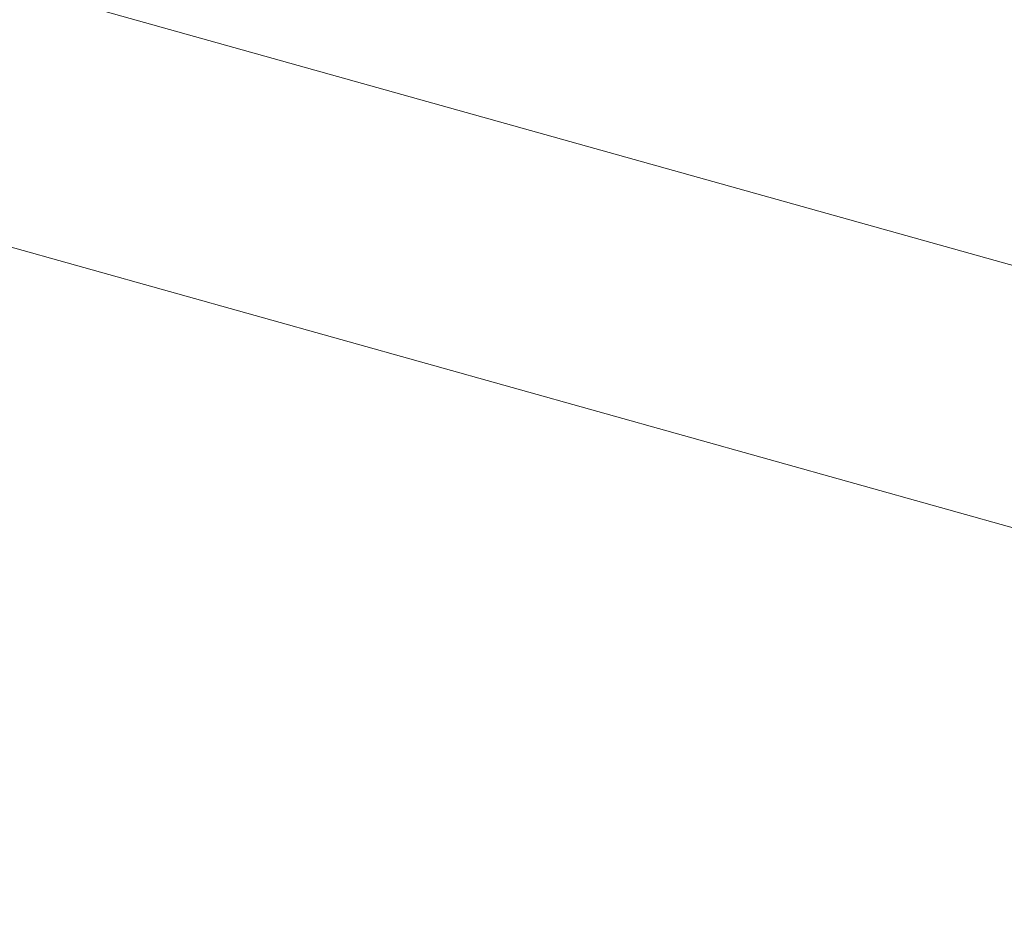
# Model space of a CAD drawing. Header units: metres. Extents: x -5203299 to 2078834, y 245743 to 5816291.
# Tile 45 of 256: x 366324.058 to 366324.642, y 5814084.797 to 5814085.329. Entities that reach past the tile are written whole.
import ezdxf

# ---------------------------------------------------------------- set-up
doc = ezdxf.new("R2010")
doc.units = ezdxf.units.M
doc.header["$LTSCALE"] = 0.5
doc.layers.add('30 -39 Baustelle- Fläche', color=7, linetype='Continuous', lineweight=15)
doc.layers.add('Keine', color=7, linetype='Continuous', lineweight=9)
doc.layers.add('99.04_Ausf Ketziner Str-S-Markierung-Hilfslinien', color=6, linetype='Continuous', lineweight=25, true_color=0xff00ff)

# ---------------------------------------------------------------- blocks, each defined once
blk = doc.blocks.new('_23-07-06_Massenplan_TB_Weiterführende Schule (3D)')
at = {"layer": '99.04_Ausf Ketziner Str-S-Markierung-Hilfslinien', "flags": 128}
blk.add_lwpolyline([(-54.25914, -184.1968), (-129.67642, -159.49642), (-220.34792, -129.80002, 0.015174), (-238.00456, -124.60479), (-239.79263, -124.13712, 0.009438), (-254.46345, -120.59447), (-254.46345, -120.59447, -0.009438), (-269.14822, -117.04845), (-269.14822, -117.04845), (-274.70369, -115.59544)], format="xyb", dxfattribs=at)
blk = doc.blocks.new('Gruppe-12208')
at = {"layer": 'Keine', "color": 7, "flags": 128}
blk.add_lwpolyline([(-271.21406, -118.50024), (-270.89679, -117.36728, -0.414214), (-270.77543, -117.29902), (-257.87847, -120.91069, -0.414214), (-257.81021, -121.03205), (-258.12748, -122.16501), (-258.44476, -123.29796, -0.414214), (-258.56612, -123.36622), (-271.46307, -119.75456, -0.414214), (-271.53133, -119.6332), (-271.21406, -118.50024)], format="xyb", dxfattribs=at)
blk.add_lwpolyline([(-258.73046, -123.16476), (-271.06296, -119.71117)], dxfattribs=at)
blk = doc.blocks.new('Gruppe-12226')
at = {"layer": 'Keine', "color": 7}
blk.add_blockref('Gruppe-12208', (0, 0), dxfattribs=at)
blk = doc.blocks.new('Gruppe-12239')
at = {"layer": 'Keine', "color": 7}
blk.add_blockref('Gruppe-12226', (0, 0), dxfattribs=at)
blk = doc.blocks.new('Gruppe-12241')
at = {"layer": 'Keine', "color": 7}
blk.add_blockref('Gruppe-12239', (0, 0), dxfattribs=at)
blk = doc.blocks.new('Gruppe-12242')
at = {"layer": 'Keine', "color": 7}
blk.add_blockref('Gruppe-12241', (0, 0), dxfattribs=at)
blk = doc.blocks.new('_BE Phase 5 (3D)')
at = {"layer": '30 -39 Baustelle- Fläche', "color": 7}
blk.add_blockref('Gruppe-12242', (0, 0), dxfattribs=at)

msp = doc.modelspace()

# ---------------------------------------------------------------- block references
at = {"layer": 'Keine', "color": 1}
msp.add_blockref('_23-07-06_Massenplan_TB_Weiterführende Schule (3D)', (366592.80349, 5814205.70793), dxfattribs=at)

# ---------------------------------------------------------------- next in the draw order: block references
msp.add_blockref('_BE Phase 5 (3D)', (366592.80349, 5814205.70793), dxfattribs=at)

doc.saveas('drawing.dxf')
